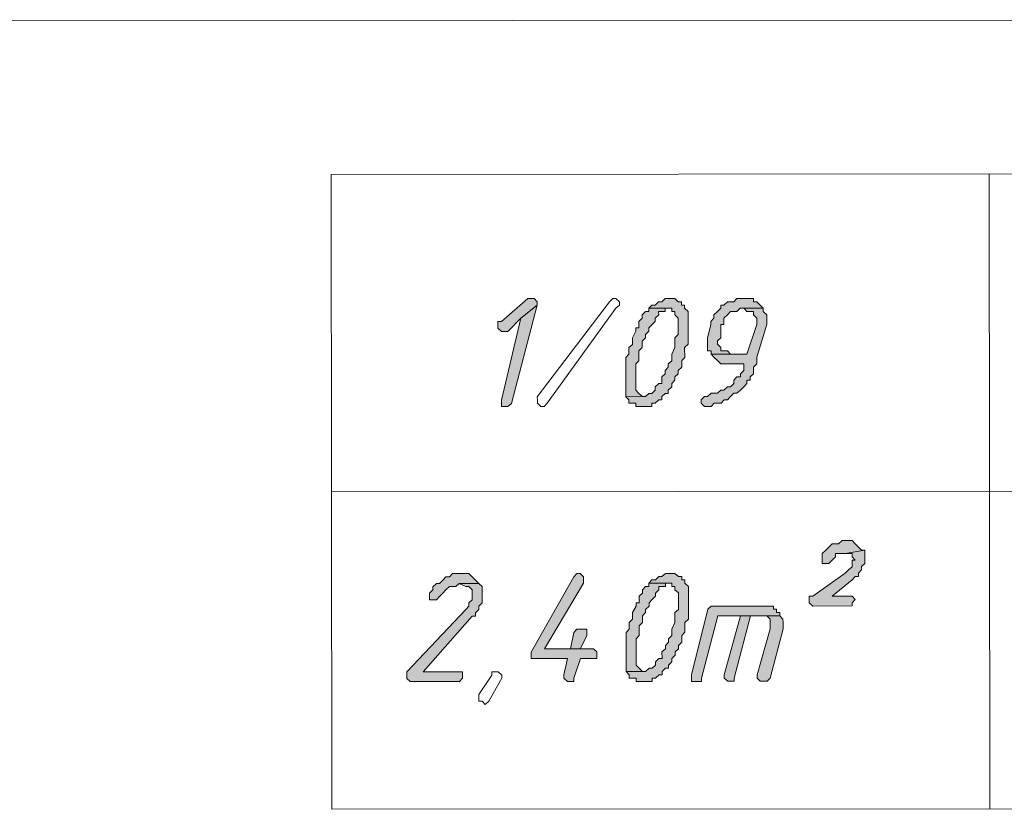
# Model space of a CAD drawing. Header units: inches. Extents: x -5850 to 5646, y 8947 to 13007.
# Tile 20 of 256: x -4043 to -3916, y 9732 to 9834. Entities that reach past the tile are written whole.
import ezdxf

# ---------------------------------------------------------------- set-up
doc = ezdxf.new("R2010")
doc.units = ezdxf.units.IN
doc.header["$MEASUREMENT"] = 0
for name, color, linetype in [('at_Entity', 7, 'Continuous'), ('at_Rect', 7, 'Continuous'), ('at_Solid', 7, 'Continuous')]:
    doc.layers.add(name, color=color, linetype=linetype)

msp = doc.modelspace()

# ---------------------------------------------------------------- hatches: boundary and pattern name
at = {"layer": 'at_Solid', "lineweight": 20}
for points in [[(-3977.05, 9797.91), (-3977.44, 9797.91), (-3980.84, 9794.95), (-3981.29, 9794.95), (-3981.29, 9794.53), (-3981.29, 9794.11), (-3980.84, 9793.69), (-3980, 9793.69), (-3978.33, 9795.38), (-3976.22, 9797.07), (-3976.22, 9797.5), (-3976.61, 9797.91)], [(-3958.87, 9797.93), (-3959.71, 9797.93), (-3960.16, 9797.51), (-3960.55, 9797.51), (-3960.99, 9797.09), (-3961.44, 9797.08), (-3961.83, 9796.66), (-3958.87, 9796.66), (-3958.87, 9796.24), (-3958.48, 9796.24), (-3958.48, 9795.82), (-3958.03, 9795.4), (-3958.03, 9794.55), (-3958.03, 9793.28), (-3958.48, 9792.86), (-3958.48, 9791.59), (-3958.87, 9790.75), (-3958.87, 9789.9), (-3959.31, 9789.48), (-3959.31, 9789.06), (-3959.7, 9788.64), (-3959.7, 9788.21), (-3960.15, 9787.8), (-3960.15, 9786.95), (-3960.54, 9786.95), (-3960.98, 9786.52), (-3960.98, 9786.1), (-3961.43, 9785.68), (-3961.82, 9785.68), (-3962.26, 9785.26), (-3964.77, 9785.25), (-3964.38, 9784.83), (-3964.38, 9784.41), (-3963.49, 9784.41), (-3963.49, 9783.99), (-3961.43, 9783.99), (-3961.43, 9784.41), (-3960.98, 9784.41), (-3960.53, 9784.83), (-3960.14, 9784.83), (-3960.14, 9785.26), (-3959.7, 9785.68), (-3959.31, 9785.68), (-3959.31, 9786.1), (-3958.86, 9786.53), (-3958.86, 9786.95), (-3958.47, 9787.37), (-3958.47, 9787.8), (-3958.03, 9788.22), (-3958.03, 9788.64), (-3957.58, 9789.06), (-3957.58, 9789.91), (-3957.19, 9790.33), (-3957.2, 9791.6), (-3956.75, 9792.02), (-3956.75, 9796.24), (-3957.2, 9796.66), (-3957.2, 9797.09), (-3957.59, 9797.09), (-3957.59, 9797.51), (-3958.04, 9797.51), (-3958.48, 9797.93)], [(-3949.17, 9797.94), (-3950.45, 9797.94), (-3950.84, 9797.52), (-3951.68, 9797.52), (-3952.13, 9797.09), (-3952.52, 9797.09), (-3952.52, 9796.67), (-3952.96, 9796.24), (-3953.41, 9795.83), (-3953.41, 9795.4), (-3953.8, 9794.98), (-3953.8, 9794.55), (-3954.24, 9792.86), (-3954.24, 9791.17), (-3953.79, 9791.18), (-3953.79, 9790.76), (-3951.28, 9790.76), (-3951.67, 9791.18), (-3952.51, 9791.18), (-3952.51, 9791.6), (-3952.96, 9792.02), (-3952.96, 9792.45), (-3952.51, 9792.87), (-3952.51, 9794.56), (-3952.12, 9794.56), (-3952.12, 9795.4), (-3951.68, 9795.83), (-3951.29, 9796.25), (-3950.45, 9796.25), (-3950.01, 9796.67), (-3947.05, 9796.67), (-3947.5, 9797.1), (-3947.89, 9797.52), (-3948.33, 9797.52), (-3948.33, 9797.94), (-3948.72, 9797.94)], [(-3976.22, 9797.07), (-3978.33, 9795.38), (-3980.83, 9784.82), (-3980.83, 9783.97), (-3980, 9783.97), (-3979.55, 9784.39)], [(-3961.83, 9796.66), (-3961.83, 9796.24), (-3962.27, 9796.24), (-3962.66, 9795.82), (-3962.66, 9795.39), (-3963.11, 9794.97), (-3963.11, 9794.13), (-3963.5, 9794.13), (-3963.5, 9793.7), (-3963.94, 9792.86), (-3963.94, 9792.01), (-3964.39, 9791.59), (-3964.39, 9790.75), (-3964.78, 9790.32), (-3964.78, 9789.9), (-3964.77, 9785.25), (-3962.26, 9785.26), (-3962.65, 9785.26), (-3963.1, 9785.68), (-3963.49, 9786.1), (-3963.49, 9787.37), (-3963.49, 9789.48), (-3963.1, 9789.9), (-3963.11, 9791.17), (-3962.66, 9791.59), (-3962.66, 9792.44), (-3962.27, 9792.86), (-3962.27, 9793.28), (-3961.83, 9793.71), (-3961.83, 9794.13), (-3961.44, 9794.55), (-3960.99, 9794.97), (-3960.99, 9795.4), (-3960.54, 9795.82), (-3960.55, 9796.24), (-3959.71, 9796.24), (-3959.71, 9796.66), (-3959.32, 9796.66)], [(-3947.05, 9796.67), (-3949.56, 9796.67), (-3949.17, 9796.25), (-3948.33, 9796.25), (-3948.33, 9795.83), (-3947.89, 9795.41), (-3947.89, 9794.98), (-3947.89, 9794.56), (-3949.16, 9790.76), (-3953.79, 9790.76), (-3953.4, 9790.33), (-3952.96, 9789.91), (-3952.51, 9789.49), (-3949.55, 9789.49), (-3949.55, 9788.65), (-3950, 9788.22), (-3950, 9787.8), (-3950.44, 9787.8), (-3950.83, 9787.38), (-3950.83, 9786.96), (-3951.28, 9786.53), (-3951.67, 9786.53), (-3952.12, 9786.11), (-3952.51, 9786.11), (-3952.95, 9785.69), (-3953.79, 9785.69), (-3954.23, 9785.26), (-3954.62, 9785.26), (-3955.07, 9784.84), (-3955.07, 9784.42), (-3954.62, 9784), (-3953.79, 9784), (-3953.4, 9784.42), (-3952.5, 9784.42), (-3952.11, 9784.84), (-3951.67, 9784.84), (-3951.28, 9785.27), (-3950.83, 9785.69), (-3950.44, 9785.69), (-3950, 9786.11), (-3949.55, 9786.53), (-3949.16, 9786.96), (-3949.16, 9787.38), (-3948.72, 9787.38), (-3948.72, 9787.81), (-3948.33, 9788.22), (-3948.33, 9789.07), (-3947.88, 9789.49), (-3947.88, 9790.34), (-3946.6, 9794.56), (-3946.6, 9794.98), (-3946.6, 9795.83), (-3947.05, 9796.25)], [(-3936.04, 9766.69), (-3936.87, 9766.69), (-3937.32, 9766.27), (-3938.16, 9766.27), (-3938.6, 9765.85), (-3938.99, 9765.43), (-3939.44, 9765), (-3939.44, 9764.58), (-3939.44, 9763.74), (-3938.6, 9763.74), (-3938.16, 9764.15), (-3937.71, 9764.58), (-3937.71, 9765), (-3936.48, 9765), (-3933.92, 9765.43), (-3934.36, 9765.43), (-3934.75, 9765.85), (-3935.2, 9766.27), (-3935.59, 9766.69)], [(-3933.92, 9765.43), (-3936.48, 9765), (-3935.59, 9765), (-3935.59, 9764.58), (-3935.2, 9764.16), (-3935.59, 9764.16), (-3935.59, 9763.31), (-3936.03, 9762.89), (-3936.48, 9762.47), (-3940.66, 9759.51), (-3941.11, 9759.51), (-3941.11, 9758.66), (-3940.66, 9758.24), (-3935.58, 9758.25), (-3935.58, 9758.67), (-3935.19, 9759.09), (-3935.59, 9759.51), (-3938.15, 9759.51), (-3935.59, 9761.63), (-3935.2, 9762.05), (-3934.75, 9762.05), (-3934.75, 9762.47), (-3934.36, 9762.89), (-3934.36, 9763.32), (-3933.92, 9763.74), (-3933.92, 9764.58), (-3933.92, 9765.01)], [(-3985.89, 9762.43), (-3987.17, 9762.43), (-3987.56, 9762), (-3988.01, 9762), (-3988.4, 9761.58), (-3988.84, 9761.15), (-3989.23, 9761.15), (-3989.68, 9760.73), (-3989.68, 9760.31), (-3990.12, 9759.89), (-3990.12, 9759.46), (-3990.12, 9759.04), (-3989.23, 9759.04), (-3988.84, 9759.46), (-3988.39, 9759.89), (-3988, 9760.31), (-3987.56, 9760.74), (-3986.72, 9760.74), (-3986.28, 9761.16), (-3983.77, 9761.16), (-3984.21, 9761.58), (-3984.6, 9762.01), (-3985.05, 9762.43), (-3985.44, 9762.43)], [(-3971.11, 9762.44), (-3971.5, 9762.02), (-3977.01, 9752.3), (-3977.01, 9751.87), (-3977.01, 9751.45), (-3972.33, 9751.45), (-3972.77, 9749.34), (-3972.77, 9748.92), (-3972.32, 9748.5), (-3971.49, 9748.5), (-3971.49, 9748.92), (-3970.65, 9751.46), (-3968.54, 9751.46), (-3968.54, 9752.31), (-3968.98, 9752.72), (-3975.28, 9752.72), (-3970.27, 9761.17), (-3970.27, 9762.02), (-3970.66, 9762.44)], [(-3958.84, 9762.45), (-3959.68, 9762.45), (-3960.12, 9762.03), (-3960.51, 9762.03), (-3960.96, 9761.6), (-3961.41, 9761.6), (-3961.8, 9761.18), (-3958.84, 9761.18), (-3958.84, 9760.76), (-3958.45, 9760.76), (-3958.45, 9760.34), (-3958, 9759.92), (-3958, 9759.07), (-3958, 9757.8), (-3958.45, 9757.38), (-3958.45, 9756.11), (-3958.84, 9755.27), (-3958.83, 9754.42), (-3959.28, 9754), (-3959.28, 9753.58), (-3959.67, 9753.16), (-3959.67, 9752.73), (-3960.12, 9752.31), (-3960.11, 9751.47), (-3960.51, 9751.47), (-3960.95, 9751.04), (-3960.95, 9750.62), (-3961.4, 9750.2), (-3961.79, 9750.2), (-3962.23, 9749.77), (-3964.74, 9749.77), (-3964.35, 9749.35), (-3964.35, 9748.92), (-3963.46, 9748.93), (-3963.46, 9748.51), (-3961.39, 9748.51), (-3961.4, 9748.93), (-3960.95, 9748.93), (-3960.5, 9749.35), (-3960.11, 9749.35), (-3960.11, 9749.78), (-3959.67, 9750.2), (-3959.28, 9750.2), (-3959.28, 9750.62), (-3958.83, 9751.04), (-3958.83, 9751.47), (-3958.44, 9751.89), (-3958.44, 9752.31), (-3958, 9752.73), (-3958, 9753.16), (-3957.55, 9753.58), (-3957.55, 9754.42), (-3957.16, 9754.85), (-3957.16, 9756.11), (-3956.72, 9756.54), (-3956.72, 9760.76), (-3957.17, 9761.18), (-3957.17, 9761.61), (-3957.56, 9761.61), (-3957.56, 9762.03), (-3958.01, 9762.03), (-3958.45, 9762.45)], [(-3983.77, 9761.16), (-3986.28, 9761.16), (-3985.44, 9760.74), (-3985.05, 9760.74), (-3984.6, 9760.32), (-3984.6, 9759.47), (-3984.6, 9759.04), (-3985.05, 9758.63), (-3985.05, 9758.2), (-3985.44, 9757.78), (-3993.07, 9749.75), (-3993.07, 9748.9), (-3992.62, 9748.48), (-3986.27, 9748.49), (-3985.88, 9748.91), (-3985.88, 9749.75), (-3990.95, 9749.75), (-3984.6, 9756.94), (-3984.21, 9756.94), (-3984.21, 9757.36), (-3983.76, 9757.78), (-3983.76, 9758.2), (-3983.32, 9758.63), (-3983.32, 9759.05), (-3983.32, 9760.74)], [(-3961.8, 9761.18), (-3961.8, 9760.76), (-3962.24, 9760.76), (-3962.63, 9760.34), (-3962.63, 9759.91), (-3963.08, 9759.49), (-3963.08, 9758.65), (-3963.47, 9758.64), (-3963.47, 9758.22), (-3963.91, 9757.38), (-3963.91, 9756.53), (-3964.36, 9756.11), (-3964.36, 9755.26), (-3964.75, 9754.84), (-3964.75, 9754.42), (-3964.74, 9749.77), (-3962.23, 9749.77), (-3962.62, 9749.77), (-3963.07, 9750.2), (-3963.46, 9750.62), (-3963.46, 9751.89), (-3963.46, 9753.99), (-3963.07, 9754.42), (-3963.07, 9755.69), (-3962.63, 9756.11), (-3962.63, 9756.96), (-3962.24, 9757.38), (-3962.24, 9757.8), (-3961.79, 9758.22), (-3961.79, 9758.65), (-3961.4, 9759.06), (-3960.96, 9759.49), (-3960.96, 9759.91), (-3960.51, 9760.34), (-3960.51, 9760.76), (-3959.68, 9760.76), (-3959.68, 9761.18), (-3959.29, 9761.18)], [(-3946.57, 9758.24), (-3953.76, 9758.23), (-3954.21, 9757.81), (-3956.32, 9749.36), (-3956.32, 9748.51), (-3955.04, 9748.51), (-3955.04, 9748.93), (-3952.93, 9756.96), (-3944.9, 9756.97), (-3944.9, 9757.4), (-3945.34, 9757.4), (-3945.34, 9757.81), (-3945.73, 9757.81), (-3945.73, 9758.24), (-3946.18, 9758.24)], [(-3949.97, 9756.97), (-3952.08, 9749.36), (-3952.08, 9748.94), (-3951.64, 9748.52), (-3950.8, 9748.52), (-3950.8, 9748.94), (-3948.69, 9756.97), (-3947.02, 9756.97)], [(-3944.9, 9756.97), (-3949.97, 9756.97), (-3946.57, 9756.97), (-3946.18, 9756.55), (-3946.18, 9755.28), (-3947.84, 9749.36), (-3947.84, 9748.94), (-3947.45, 9748.52), (-3946.56, 9748.52), (-3946.17, 9748.94), (-3944.5, 9755.28), (-3944.5, 9756.12), (-3944.51, 9756.55)], [(-3970.66, 9755.26), (-3971.1, 9755.26), (-3971.49, 9754.83), (-3971.94, 9752.72), (-3975.28, 9752.72), (-3970.66, 9752.72), (-3969.82, 9754.41), (-3969.82, 9755.26), (-3970.27, 9755.26)]]:
    msp.add_hatch(color=7, dxfattribs=at).paths.add_polyline_path(points)

# ---------------------------------------------------------------- linework, layer by layer
at = {"layer": 'at_Entity', "color": 7, "lineweight": 20}
for p, q in [((-4512.7, 9833.34), (-3870.63, 9833.91)), ((-3917.9, 9814.02), (-3917.83, 9732.07)), ((-3977.44, 9797.91), (-3980.84, 9794.95)), ((-3977.05, 9797.91), (-3977.44, 9797.91)), ((-3976.61, 9797.91), (-3977.05, 9797.91)), ((-3976.22, 9797.5), (-3976.61, 9797.91)), ((-3976.22, 9797.07), (-3976.22, 9797.5)), ((-3976.21, 9785.24), (-3966.9, 9797.5)), ((-3966.9, 9797.5), (-3966.46, 9797.92)), ((-3966.46, 9797.92), (-3966.07, 9797.92)), ((-3966.07, 9797.92), (-3965.62, 9797.51)), ((-3965.62, 9797.51), (-3965.62, 9797.08)), ((-3960.55, 9797.51), (-3960.99, 9797.09)), ((-3960.16, 9797.51), (-3960.55, 9797.51)), ((-3959.71, 9797.93), (-3960.16, 9797.51)), ((-3958.87, 9797.93), (-3959.71, 9797.93)), ((-3958.48, 9797.93), (-3958.87, 9797.93)), ((-3958.04, 9797.51), (-3958.48, 9797.93)), ((-3958.48, 9797.93), (-3958.48, 9797.93)), ((-3957.59, 9797.51), (-3958.04, 9797.51)), ((-3957.59, 9797.09), (-3957.59, 9797.51)), ((-3951.68, 9797.52), (-3952.13, 9797.09)), ((-3950.84, 9797.52), (-3951.68, 9797.52)), ((-3950.45, 9797.94), (-3950.84, 9797.52)), ((-3949.17, 9797.94), (-3950.45, 9797.94)), ((-3948.72, 9797.94), (-3949.17, 9797.94)), ((-3948.33, 9797.94), (-3948.72, 9797.94)), ((-3948.33, 9797.52), (-3948.33, 9797.94)), ((-3947.89, 9797.52), (-3948.33, 9797.52)), ((-3947.5, 9797.1), (-3947.89, 9797.52)), ((-3979.55, 9784.39), (-3976.22, 9797.07)), ((-3976.22, 9797.07), (-3978.33, 9795.38)), ((-3978.33, 9795.38), (-3976.22, 9797.07)), ((-3966.07, 9796.66), (-3974.92, 9784.4)), ((-3965.62, 9797.08), (-3966.07, 9796.66)), ((-3966.07, 9796.66), (-3966.07, 9796.66)), ((-3962.27, 9796.24), (-3962.66, 9795.82)), ((-3961.83, 9796.24), (-3962.27, 9796.24)), ((-3961.44, 9797.08), (-3961.83, 9796.66)), ((-3961.83, 9796.66), (-3961.83, 9796.24)), ((-3959.32, 9796.66), (-3961.83, 9796.66)), ((-3961.83, 9796.66), (-3958.87, 9796.66)), ((-3960.99, 9797.09), (-3961.44, 9797.08)), ((-3960.54, 9795.82), (-3960.55, 9796.24)), ((-3960.55, 9796.24), (-3959.71, 9796.24)), ((-3959.71, 9796.24), (-3959.71, 9796.66)), ((-3959.71, 9796.66), (-3959.32, 9796.66)), ((-3958.87, 9796.66), (-3958.87, 9796.24)), ((-3958.87, 9796.24), (-3958.48, 9796.24)), ((-3958.48, 9796.24), (-3958.48, 9795.82)), ((-3957.2, 9797.09), (-3957.59, 9797.09)), ((-3957.2, 9796.66), (-3957.2, 9797.09)), ((-3956.75, 9796.24), (-3957.2, 9796.66)), ((-3956.75, 9792.02), (-3956.75, 9796.24)), ((-3952.96, 9796.24), (-3953.41, 9795.83)), ((-3952.52, 9796.67), (-3952.96, 9796.24)), ((-3952.96, 9796.24), (-3952.96, 9796.24)), ((-3952.13, 9797.09), (-3952.52, 9797.09)), ((-3952.52, 9797.09), (-3952.52, 9796.67)), ((-3951.68, 9795.83), (-3951.29, 9796.25)), ((-3951.29, 9796.25), (-3950.45, 9796.25)), ((-3950.45, 9796.25), (-3950.01, 9796.67)), ((-3950.01, 9796.67), (-3947.05, 9796.67)), ((-3947.05, 9796.67), (-3949.56, 9796.67)), ((-3949.56, 9796.67), (-3949.17, 9796.25)), ((-3949.17, 9796.25), (-3948.33, 9796.25)), ((-3948.33, 9796.25), (-3948.33, 9795.83)), ((-3947.05, 9796.67), (-3947.5, 9797.1)), ((-3947.5, 9797.1), (-3947.5, 9797.1)), ((-3947.05, 9796.25), (-3947.05, 9796.67)), ((-3946.6, 9795.83), (-3947.05, 9796.25)), ((-3980.84, 9794.95), (-3981.29, 9794.95)), ((-3981.29, 9794.95), (-3981.29, 9794.53)), ((-3978.33, 9795.38), (-3980.83, 9784.82)), ((-3980, 9793.69), (-3978.33, 9795.38)), ((-3962.66, 9795.39), (-3963.11, 9794.97)), ((-3963.11, 9794.97), (-3963.11, 9794.13)), ((-3962.66, 9795.82), (-3962.66, 9795.39)), ((-3961.44, 9794.55), (-3960.99, 9794.97)), ((-3960.99, 9795.4), (-3960.54, 9795.82)), ((-3960.99, 9794.97), (-3960.99, 9795.4)), ((-3958.48, 9795.82), (-3958.03, 9795.4)), ((-3958.03, 9795.4), (-3958.03, 9794.55)), ((-3953.41, 9795.4), (-3953.8, 9794.98)), ((-3953.8, 9794.98), (-3953.8, 9794.55)), ((-3953.41, 9795.83), (-3953.41, 9795.4)), ((-3952.12, 9795.4), (-3951.68, 9795.83)), ((-3952.12, 9794.56), (-3952.12, 9795.4)), ((-3951.68, 9795.83), (-3951.68, 9795.83)), ((-3948.33, 9795.83), (-3947.89, 9795.41)), ((-3947.89, 9795.41), (-3947.89, 9794.98)), ((-3947.89, 9794.98), (-3947.89, 9794.56)), ((-3946.6, 9794.98), (-3946.6, 9795.83)), ((-3946.6, 9794.56), (-3946.6, 9794.98)), ((-3981.29, 9794.53), (-3981.29, 9794.11)), ((-3981.29, 9794.11), (-3980.84, 9793.69)), ((-3980.84, 9793.69), (-3980, 9793.69)), ((-3963.5, 9793.7), (-3963.94, 9792.86)), ((-3963.11, 9794.13), (-3963.5, 9794.13)), ((-3963.5, 9794.13), (-3963.5, 9793.7)), ((-3962.27, 9793.28), (-3961.83, 9793.71)), ((-3961.83, 9794.13), (-3961.44, 9794.55)), ((-3961.83, 9793.71), (-3961.83, 9794.13)), ((-3958.03, 9794.55), (-3958.03, 9793.28)), ((-3953.8, 9794.55), (-3954.24, 9792.86)), ((-3952.51, 9792.87), (-3952.51, 9794.56)), ((-3952.51, 9794.56), (-3952.12, 9794.56)), ((-3947.89, 9794.56), (-3949.16, 9790.76)), ((-3947.88, 9790.34), (-3946.6, 9794.56)), ((-3963.94, 9792.86), (-3963.94, 9792.01)), ((-3962.66, 9792.44), (-3962.27, 9792.86)), ((-3962.66, 9791.59), (-3962.66, 9792.44)), ((-3962.27, 9792.86), (-3962.27, 9793.28)), ((-3958.03, 9793.28), (-3958.48, 9792.86)), ((-3958.48, 9792.86), (-3958.48, 9791.59)), ((-3954.24, 9792.86), (-3954.24, 9791.17)), ((-3952.96, 9792.45), (-3952.51, 9792.87)), ((-3952.96, 9792.02), (-3952.96, 9792.45)), ((-3952.96, 9792.45), (-3952.96, 9792.45)), ((-3963.94, 9792.01), (-3964.39, 9791.59)), ((-3964.39, 9791.59), (-3964.39, 9790.75)), ((-3963.11, 9791.17), (-3962.66, 9791.59)), ((-3963.1, 9789.9), (-3963.11, 9791.17)), ((-3958.48, 9791.59), (-3958.87, 9790.75)), ((-3957.2, 9791.6), (-3956.75, 9792.02)), ((-3957.19, 9790.33), (-3957.2, 9791.6)), ((-3954.24, 9791.17), (-3953.79, 9791.18)), ((-3953.79, 9791.18), (-3953.79, 9790.76)), ((-3952.51, 9791.6), (-3952.96, 9792.02)), ((-3952.51, 9791.18), (-3952.51, 9791.6)), ((-3951.67, 9791.18), (-3952.51, 9791.18)), ((-3951.28, 9790.76), (-3951.67, 9791.18)), ((-3964.39, 9790.75), (-3964.78, 9790.32)), ((-3964.78, 9790.32), (-3964.78, 9789.9)), ((-3964.78, 9789.9), (-3964.77, 9785.25)), ((-3963.49, 9789.48), (-3963.1, 9789.9)), ((-3958.87, 9789.9), (-3959.31, 9789.48)), ((-3958.87, 9790.75), (-3958.87, 9789.9)), ((-3957.58, 9789.91), (-3957.19, 9790.33)), ((-3957.58, 9789.06), (-3957.58, 9789.91)), ((-3949.16, 9790.76), (-3953.79, 9790.76)), ((-3953.79, 9790.76), (-3953.4, 9790.33)), ((-3953.79, 9790.76), (-3951.28, 9790.76)), ((-3953.4, 9790.33), (-3953.4, 9790.33)), ((-3953.4, 9790.33), (-3952.96, 9789.91)), ((-3952.96, 9789.91), (-3952.96, 9789.91)), ((-3952.96, 9789.91), (-3952.51, 9789.49)), ((-3947.88, 9789.49), (-3947.88, 9790.34)), ((-3963.49, 9787.37), (-3963.49, 9789.48)), ((-3959.31, 9789.06), (-3959.7, 9788.64)), ((-3959.7, 9788.64), (-3959.7, 9788.21)), ((-3959.31, 9789.48), (-3959.31, 9789.06)), ((-3958.03, 9788.64), (-3957.58, 9789.06)), ((-3958.03, 9788.22), (-3958.03, 9788.64)), ((-3952.51, 9789.49), (-3949.55, 9789.49)), ((-3949.55, 9788.65), (-3950, 9788.22)), ((-3949.55, 9789.49), (-3949.55, 9788.65)), ((-3948.33, 9789.07), (-3947.88, 9789.49)), ((-3948.33, 9788.22), (-3948.33, 9789.07)), ((-3963.49, 9786.1), (-3963.49, 9787.37)), ((-3959.7, 9788.21), (-3960.15, 9787.8)), ((-3960.15, 9787.8), (-3960.15, 9786.95)), ((-3958.86, 9786.95), (-3958.47, 9787.37)), ((-3958.47, 9787.8), (-3958.03, 9788.22)), ((-3958.47, 9787.37), (-3958.47, 9787.8)), ((-3950.44, 9787.8), (-3950.83, 9787.38)), ((-3950.83, 9787.38), (-3950.83, 9786.96)), ((-3950, 9787.8), (-3950.44, 9787.8)), ((-3950, 9788.22), (-3950, 9787.8)), ((-3949.16, 9786.96), (-3949.16, 9787.38)), ((-3949.16, 9787.38), (-3948.72, 9787.38)), ((-3948.72, 9787.81), (-3948.33, 9788.22)), ((-3948.72, 9787.38), (-3948.72, 9787.81)), ((-3963.1, 9785.68), (-3963.49, 9786.1)), ((-3960.98, 9786.1), (-3961.43, 9785.68)), ((-3960.54, 9786.95), (-3960.98, 9786.52)), ((-3960.98, 9786.52), (-3960.98, 9786.1)), ((-3960.15, 9786.95), (-3960.54, 9786.95)), ((-3959.31, 9786.1), (-3958.86, 9786.53)), ((-3959.31, 9785.68), (-3959.31, 9786.1)), ((-3958.86, 9786.53), (-3958.86, 9786.95)), ((-3952.51, 9786.11), (-3952.95, 9785.69)), ((-3952.12, 9786.11), (-3952.51, 9786.11)), ((-3951.67, 9786.53), (-3952.12, 9786.11)), ((-3951.28, 9786.53), (-3951.67, 9786.53)), ((-3950.83, 9786.96), (-3951.28, 9786.53)), ((-3950.44, 9785.69), (-3950, 9786.11)), ((-3950, 9786.11), (-3949.55, 9786.53)), ((-3950, 9786.11), (-3950, 9786.11)), ((-3949.55, 9786.53), (-3949.16, 9786.96)), ((-3980.83, 9784.82), (-3980.83, 9783.97)), ((-3976.2, 9784.82), (-3976.21, 9785.24)), ((-3976.21, 9785.24), (-3976.21, 9785.24)), ((-3976.2, 9784.4), (-3976.2, 9784.82)), ((-3976.2, 9784.82), (-3976.2, 9784.82)), ((-3976.2, 9784.82), (-3976.2, 9784.82)), ((-3964.77, 9785.25), (-3962.26, 9785.26)), ((-3962.26, 9785.26), (-3964.77, 9785.25)), ((-3964.77, 9785.25), (-3964.38, 9784.83)), ((-3964.38, 9784.83), (-3964.38, 9784.41)), ((-3962.65, 9785.26), (-3963.1, 9785.68)), ((-3963.1, 9785.68), (-3963.1, 9785.68)), ((-3962.26, 9785.26), (-3962.65, 9785.26)), ((-3961.82, 9785.68), (-3962.26, 9785.26)), ((-3961.43, 9785.68), (-3961.82, 9785.68)), ((-3960.98, 9784.41), (-3960.53, 9784.83)), ((-3960.53, 9784.83), (-3960.14, 9784.83)), ((-3960.14, 9785.26), (-3959.7, 9785.68)), ((-3960.14, 9784.83), (-3960.14, 9785.26)), ((-3959.7, 9785.68), (-3959.31, 9785.68)), ((-3954.62, 9785.26), (-3955.07, 9784.84)), ((-3955.07, 9784.84), (-3955.07, 9784.42)), ((-3954.23, 9785.26), (-3954.62, 9785.26)), ((-3953.79, 9785.69), (-3954.23, 9785.26)), ((-3952.95, 9785.69), (-3953.79, 9785.69)), ((-3952.5, 9784.42), (-3952.11, 9784.84)), ((-3952.11, 9784.84), (-3951.67, 9784.84)), ((-3951.67, 9784.84), (-3951.28, 9785.27)), ((-3951.28, 9785.27), (-3950.83, 9785.69)), ((-3951.28, 9785.27), (-3951.28, 9785.27)), ((-3950.83, 9785.69), (-3950.44, 9785.69)), ((-3980.83, 9783.97), (-3980, 9783.97)), ((-3980, 9783.97), (-3979.55, 9784.39)), ((-3975.76, 9783.98), (-3976.2, 9784.4)), ((-3975.31, 9783.98), (-3975.76, 9783.98)), ((-3974.92, 9784.4), (-3975.31, 9783.98)), ((-3964.38, 9784.41), (-3963.49, 9784.41)), ((-3963.49, 9784.41), (-3963.49, 9783.99)), ((-3963.49, 9783.99), (-3961.43, 9783.99)), ((-3961.43, 9783.99), (-3961.43, 9784.41)), ((-3961.43, 9784.41), (-3960.98, 9784.41)), ((-3955.07, 9784.42), (-3954.62, 9784)), ((-3954.62, 9784), (-3953.79, 9784)), ((-3953.79, 9784), (-3953.4, 9784.42)), ((-3953.4, 9784.42), (-3952.5, 9784.42)), ((-4002.79, 9772.97), (-3652.2, 9773.28)), ((-3938.6, 9765.85), (-3938.99, 9765.43)), ((-3938.16, 9766.27), (-3938.6, 9765.85)), ((-3937.32, 9766.27), (-3938.16, 9766.27)), ((-3936.87, 9766.69), (-3937.32, 9766.27)), ((-3936.04, 9766.69), (-3936.87, 9766.69)), ((-3935.59, 9766.69), (-3936.04, 9766.69)), ((-3935.2, 9766.27), (-3935.59, 9766.69)), ((-3934.75, 9765.85), (-3935.2, 9766.27)), ((-3935.2, 9766.27), (-3935.2, 9766.27)), ((-3934.36, 9765.43), (-3934.75, 9765.85)), ((-3934.75, 9765.85), (-3934.75, 9765.85)), ((-3938.99, 9765.43), (-3939.44, 9765)), ((-3939.44, 9765), (-3939.44, 9764.58)), ((-3939.44, 9764.58), (-3939.44, 9763.74)), ((-3938.99, 9765.43), (-3938.99, 9765.43)), ((-3938.16, 9764.15), (-3937.71, 9764.58)), ((-3937.71, 9764.58), (-3937.71, 9765)), ((-3937.71, 9765), (-3936.48, 9765)), ((-3933.92, 9765.43), (-3936.48, 9765)), ((-3936.48, 9765), (-3933.92, 9765.43)), ((-3936.48, 9765), (-3935.59, 9765)), ((-3935.59, 9765), (-3935.59, 9764.58)), ((-3935.59, 9764.58), (-3935.2, 9764.16)), ((-3933.92, 9765.43), (-3934.36, 9765.43)), ((-3933.92, 9765.01), (-3933.92, 9765.43)), ((-3933.92, 9764.58), (-3933.92, 9765.01)), ((-3933.92, 9763.74), (-3933.92, 9764.58)), ((-3939.44, 9763.74), (-3938.6, 9763.74)), ((-3938.6, 9763.74), (-3938.16, 9764.15)), ((-3938.16, 9764.15), (-3938.16, 9764.15)), ((-3935.59, 9763.31), (-3936.03, 9762.89)), ((-3935.2, 9764.16), (-3935.59, 9764.16)), ((-3935.59, 9764.16), (-3935.59, 9763.31)), ((-3934.36, 9763.32), (-3933.92, 9763.74)), ((-3934.36, 9762.89), (-3934.36, 9763.32)), ((-3988.01, 9762), (-3988.4, 9761.58)), ((-3987.56, 9762), (-3988.01, 9762)), ((-3987.17, 9762.43), (-3987.56, 9762)), ((-3985.89, 9762.43), (-3987.17, 9762.43)), ((-3985.44, 9762.43), (-3985.89, 9762.43)), ((-3985.05, 9762.43), (-3985.44, 9762.43)), ((-3984.6, 9762.01), (-3985.05, 9762.43)), ((-3984.21, 9761.58), (-3984.6, 9762.01)), ((-3984.6, 9762.01), (-3984.6, 9762.01)), ((-3971.5, 9762.02), (-3977.01, 9752.3)), ((-3971.11, 9762.44), (-3971.5, 9762.02)), ((-3971.11, 9762.44), (-3971.11, 9762.44)), ((-3970.66, 9762.44), (-3971.11, 9762.44)), ((-3970.27, 9762.02), (-3970.66, 9762.44)), ((-3970.27, 9761.17), (-3970.27, 9762.02)), ((-3960.51, 9762.03), (-3960.96, 9761.6)), ((-3960.12, 9762.03), (-3960.51, 9762.03)), ((-3959.68, 9762.45), (-3960.12, 9762.03)), ((-3958.84, 9762.45), (-3959.68, 9762.45)), ((-3958.45, 9762.45), (-3958.84, 9762.45)), ((-3958.01, 9762.03), (-3958.45, 9762.45)), ((-3958.45, 9762.45), (-3958.45, 9762.45)), ((-3957.56, 9762.03), (-3958.01, 9762.03)), ((-3957.56, 9761.61), (-3957.56, 9762.03)), ((-3936.48, 9762.47), (-3940.66, 9759.51)), ((-3936.03, 9762.89), (-3936.48, 9762.47)), ((-3936.03, 9762.89), (-3936.03, 9762.89)), ((-3935.59, 9761.63), (-3935.2, 9762.05)), ((-3935.2, 9762.05), (-3934.75, 9762.05)), ((-3934.75, 9762.47), (-3934.36, 9762.89)), ((-3934.75, 9762.05), (-3934.75, 9762.47)), ((-3989.23, 9761.15), (-3989.68, 9760.73)), ((-3989.68, 9760.73), (-3989.68, 9760.31)), ((-3988.84, 9761.15), (-3989.23, 9761.15)), ((-3988.4, 9761.58), (-3988.84, 9761.15)), ((-3988.4, 9761.58), (-3988.4, 9761.58)), ((-3988, 9760.31), (-3987.56, 9760.74)), ((-3987.56, 9760.74), (-3986.72, 9760.74)), ((-3986.72, 9760.74), (-3986.28, 9761.16)), ((-3983.77, 9761.16), (-3986.28, 9761.16)), ((-3986.28, 9761.16), (-3985.44, 9760.74)), ((-3986.28, 9761.16), (-3983.77, 9761.16)), ((-3985.44, 9760.74), (-3985.05, 9760.74)), ((-3985.05, 9760.74), (-3984.6, 9760.32)), ((-3983.77, 9761.16), (-3984.21, 9761.58)), ((-3983.32, 9760.74), (-3983.77, 9761.16)), ((-3983.32, 9759.05), (-3983.32, 9760.74)), ((-3975.28, 9752.72), (-3970.27, 9761.17)), ((-3962.24, 9760.76), (-3962.63, 9760.34)), ((-3961.8, 9760.76), (-3962.24, 9760.76)), ((-3961.41, 9761.6), (-3961.8, 9761.18)), ((-3961.8, 9761.18), (-3961.8, 9760.76)), ((-3959.29, 9761.18), (-3961.8, 9761.18)), ((-3961.8, 9761.18), (-3958.84, 9761.18)), ((-3960.96, 9761.6), (-3961.41, 9761.6)), ((-3960.51, 9760.34), (-3960.51, 9760.76)), ((-3960.51, 9760.76), (-3959.68, 9760.76)), ((-3959.68, 9760.76), (-3959.68, 9761.18)), ((-3959.68, 9761.18), (-3959.29, 9761.18)), ((-3958.84, 9761.18), (-3958.84, 9760.76)), ((-3958.84, 9760.76), (-3958.45, 9760.76)), ((-3958.45, 9760.76), (-3958.45, 9760.34)), ((-3957.17, 9761.61), (-3957.56, 9761.61)), ((-3957.17, 9761.18), (-3957.17, 9761.61)), ((-3956.72, 9760.76), (-3957.17, 9761.18)), ((-3956.72, 9756.54), (-3956.72, 9760.76)), ((-3938.15, 9759.51), (-3935.59, 9761.63)), ((-3935.59, 9761.63), (-3935.59, 9761.63)), ((-3989.68, 9760.31), (-3990.12, 9759.89)), ((-3990.12, 9759.89), (-3990.12, 9759.46)), ((-3990.12, 9759.46), (-3990.12, 9759.04)), ((-3989.23, 9759.04), (-3988.84, 9759.46)), ((-3988.84, 9759.46), (-3988.39, 9759.89)), ((-3988.39, 9759.89), (-3988, 9760.31)), ((-3988.39, 9759.89), (-3988.39, 9759.89)), ((-3984.6, 9760.32), (-3984.6, 9759.47)), ((-3984.6, 9759.47), (-3984.6, 9759.04)), ((-3962.63, 9759.91), (-3963.08, 9759.49)), ((-3963.08, 9759.49), (-3963.08, 9758.65)), ((-3962.63, 9760.34), (-3962.63, 9759.91)), ((-3961.4, 9759.06), (-3960.96, 9759.49)), ((-3960.96, 9759.91), (-3960.51, 9760.34)), ((-3960.96, 9759.49), (-3960.96, 9759.91)), ((-3958.45, 9760.34), (-3958, 9759.92)), ((-3958, 9759.92), (-3958, 9759.07)), ((-3940.66, 9759.51), (-3941.11, 9759.51)), ((-3941.11, 9759.51), (-3941.11, 9758.66)), ((-3935.59, 9759.51), (-3938.15, 9759.51)), ((-3935.19, 9759.09), (-3935.59, 9759.51)), ((-3990.12, 9759.04), (-3989.23, 9759.04)), ((-3985.05, 9758.2), (-3985.44, 9757.78)), ((-3984.6, 9759.04), (-3985.05, 9758.63)), ((-3985.05, 9758.63), (-3985.05, 9758.2)), ((-3983.76, 9758.2), (-3983.32, 9758.63)), ((-3983.76, 9757.78), (-3983.76, 9758.2)), ((-3983.32, 9758.63), (-3983.32, 9759.05)), ((-3963.47, 9758.22), (-3963.91, 9757.38)), ((-3963.08, 9758.65), (-3963.47, 9758.64)), ((-3963.47, 9758.64), (-3963.47, 9758.22)), ((-3962.24, 9757.8), (-3961.79, 9758.22)), ((-3961.79, 9758.65), (-3961.4, 9759.06)), ((-3961.79, 9758.22), (-3961.79, 9758.65)), ((-3958, 9759.07), (-3958, 9757.8)), ((-3953.76, 9758.23), (-3954.21, 9757.81)), ((-3946.57, 9758.24), (-3953.76, 9758.23)), ((-3946.18, 9758.24), (-3946.57, 9758.24)), ((-3945.73, 9758.24), (-3946.18, 9758.24)), ((-3945.73, 9757.81), (-3945.73, 9758.24)), ((-3941.11, 9758.66), (-3940.66, 9758.24)), ((-3940.66, 9758.24), (-3935.58, 9758.25)), ((-3935.58, 9758.67), (-3935.19, 9759.09)), ((-3935.58, 9758.25), (-3935.58, 9758.67)), ((-3985.44, 9757.78), (-3993.07, 9749.75)), ((-3990.95, 9749.75), (-3984.6, 9756.94)), ((-3984.6, 9756.94), (-3984.21, 9756.94)), ((-3984.21, 9757.36), (-3983.76, 9757.78)), ((-3984.21, 9756.94), (-3984.21, 9757.36)), ((-3963.91, 9757.38), (-3963.91, 9756.53)), ((-3962.63, 9756.96), (-3962.24, 9757.38)), ((-3962.63, 9756.11), (-3962.63, 9756.96)), ((-3962.24, 9757.38), (-3962.24, 9757.8)), ((-3958, 9757.8), (-3958.45, 9757.38)), ((-3958.45, 9757.38), (-3958.45, 9756.11)), ((-3954.21, 9757.81), (-3956.32, 9749.36)), ((-3955.04, 9748.93), (-3952.93, 9756.96)), ((-3952.93, 9756.96), (-3944.9, 9756.97)), ((-3949.97, 9756.97), (-3952.08, 9749.36)), ((-3950.8, 9748.94), (-3948.69, 9756.97)), ((-3947.02, 9756.97), (-3949.97, 9756.97)), ((-3944.9, 9756.97), (-3949.97, 9756.97)), ((-3949.97, 9756.97), (-3946.57, 9756.97)), ((-3948.69, 9756.97), (-3947.02, 9756.97)), ((-3946.57, 9756.97), (-3946.18, 9756.55)), ((-3945.34, 9757.81), (-3945.73, 9757.81)), ((-3945.34, 9757.4), (-3945.34, 9757.81)), ((-3944.9, 9757.4), (-3945.34, 9757.4)), ((-3944.9, 9756.97), (-3944.9, 9757.4)), ((-3944.51, 9756.55), (-3944.9, 9756.97)), ((-3963.91, 9756.53), (-3964.36, 9756.11)), ((-3964.36, 9756.11), (-3964.36, 9755.26)), ((-3963.07, 9755.69), (-3962.63, 9756.11)), ((-3963.07, 9754.42), (-3963.07, 9755.69)), ((-3958.45, 9756.11), (-3958.84, 9755.27)), ((-3957.16, 9756.11), (-3956.72, 9756.54)), ((-3957.16, 9754.85), (-3957.16, 9756.11)), ((-3946.18, 9756.55), (-3946.18, 9755.28)), ((-3944.5, 9756.12), (-3944.51, 9756.55)), ((-3944.5, 9755.28), (-3944.5, 9756.12)), ((-3971.49, 9754.83), (-3971.94, 9752.72)), ((-3971.1, 9755.26), (-3971.49, 9754.83)), ((-3970.66, 9755.26), (-3971.1, 9755.26)), ((-3970.27, 9755.26), (-3970.66, 9755.26)), ((-3970.66, 9752.72), (-3969.82, 9754.41)), ((-3969.82, 9755.26), (-3970.27, 9755.26)), ((-3969.82, 9754.41), (-3969.82, 9755.26)), ((-3964.36, 9755.26), (-3964.75, 9754.84)), ((-3964.75, 9754.84), (-3964.75, 9754.42)), ((-3964.75, 9754.42), (-3964.74, 9749.77)), ((-3963.46, 9753.99), (-3963.07, 9754.42)), ((-3958.83, 9754.42), (-3959.28, 9754)), ((-3958.84, 9755.27), (-3958.83, 9754.42)), ((-3957.55, 9754.42), (-3957.16, 9754.85)), ((-3957.55, 9753.58), (-3957.55, 9754.42)), ((-3946.18, 9755.28), (-3947.84, 9749.36)), ((-3946.17, 9748.94), (-3944.5, 9755.28)), ((-3963.46, 9751.89), (-3963.46, 9753.99)), ((-3959.28, 9753.58), (-3959.67, 9753.16)), ((-3959.67, 9753.16), (-3959.67, 9752.73)), ((-3959.28, 9754), (-3959.28, 9753.58)), ((-3958, 9753.16), (-3957.55, 9753.58)), ((-3958, 9752.73), (-3958, 9753.16)), ((-3977.01, 9752.3), (-3977.01, 9751.87)), ((-3977.01, 9751.87), (-3977.01, 9751.45)), ((-3971.94, 9752.72), (-3975.28, 9752.72)), ((-3975.28, 9752.72), (-3970.66, 9752.72)), ((-3968.98, 9752.72), (-3975.28, 9752.72)), ((-3968.54, 9752.31), (-3968.98, 9752.72)), ((-3968.54, 9751.46), (-3968.54, 9752.31)), ((-3963.46, 9750.62), (-3963.46, 9751.89)), ((-3959.67, 9752.73), (-3960.12, 9752.31)), ((-3960.12, 9752.31), (-3960.11, 9751.47)), ((-3958.83, 9751.47), (-3958.44, 9751.89)), ((-3958.44, 9752.31), (-3958, 9752.73)), ((-3958.44, 9751.89), (-3958.44, 9752.31)), ((-3977.01, 9751.45), (-3972.33, 9751.45)), ((-3972.33, 9751.45), (-3972.77, 9749.34)), ((-3971.49, 9748.92), (-3970.65, 9751.46)), ((-3970.65, 9751.46), (-3968.54, 9751.46)), ((-3963.07, 9750.2), (-3963.46, 9750.62)), ((-3960.95, 9750.62), (-3961.4, 9750.2)), ((-3960.51, 9751.47), (-3960.95, 9751.04)), ((-3960.95, 9751.04), (-3960.95, 9750.62)), ((-3960.11, 9751.47), (-3960.51, 9751.47)), ((-3959.28, 9750.62), (-3958.83, 9751.04)), ((-3959.28, 9750.2), (-3959.28, 9750.62)), ((-3958.83, 9751.04), (-3958.83, 9751.47)), ((-3993.07, 9749.75), (-3993.07, 9748.9)), ((-3985.88, 9749.75), (-3990.95, 9749.75)), ((-3985.88, 9748.91), (-3985.88, 9749.75)), ((-3983.75, 9746.8), (-3982.08, 9749.33)), ((-3982.08, 9749.33), (-3982.08, 9749.76)), ((-3982.08, 9749.76), (-3981.25, 9749.76)), ((-3982.08, 9749.33), (-3982.08, 9749.33)), ((-3981.25, 9749.76), (-3980.8, 9749.33)), ((-3980.8, 9749.33), (-3980.8, 9748.91)), ((-3972.77, 9749.34), (-3972.77, 9748.92)), ((-3964.74, 9749.77), (-3962.23, 9749.77)), ((-3962.23, 9749.77), (-3964.74, 9749.77)), ((-3964.74, 9749.77), (-3964.35, 9749.35)), ((-3964.35, 9749.35), (-3964.35, 9748.92)), ((-3962.62, 9749.77), (-3963.07, 9750.2)), ((-3963.07, 9750.2), (-3963.07, 9750.2)), ((-3962.23, 9749.77), (-3962.62, 9749.77)), ((-3961.79, 9750.2), (-3962.23, 9749.77)), ((-3961.4, 9750.2), (-3961.79, 9750.2)), ((-3960.95, 9748.93), (-3960.5, 9749.35)), ((-3960.5, 9749.35), (-3960.11, 9749.35)), ((-3960.11, 9749.78), (-3959.67, 9750.2)), ((-3960.11, 9749.35), (-3960.11, 9749.78)), ((-3959.67, 9750.2), (-3959.28, 9750.2)), ((-3956.32, 9749.36), (-3956.32, 9748.51)), ((-3952.08, 9749.36), (-3952.08, 9748.94)), ((-3947.84, 9749.36), (-3947.84, 9748.94)), ((-3993.07, 9748.9), (-3992.62, 9748.48)), ((-3992.62, 9748.48), (-3986.27, 9748.49)), ((-3986.27, 9748.49), (-3985.88, 9748.91)), ((-3980.8, 9748.91), (-3982.47, 9745.95)), ((-3980.8, 9748.91), (-3980.8, 9748.91)), ((-3972.77, 9748.92), (-3972.32, 9748.5)), ((-3972.32, 9748.5), (-3971.49, 9748.5)), ((-3971.49, 9748.5), (-3971.49, 9748.92)), ((-3964.35, 9748.92), (-3963.46, 9748.93)), ((-3963.46, 9748.93), (-3963.46, 9748.51)), ((-3963.46, 9748.51), (-3961.39, 9748.51)), ((-3961.39, 9748.51), (-3961.4, 9748.93)), ((-3961.4, 9748.93), (-3960.95, 9748.93)), ((-3956.32, 9748.51), (-3955.04, 9748.51)), ((-3955.04, 9748.51), (-3955.04, 9748.93)), ((-3952.08, 9748.94), (-3951.64, 9748.52)), ((-3951.64, 9748.52), (-3950.8, 9748.52)), ((-3950.8, 9748.52), (-3950.8, 9748.94)), ((-3947.84, 9748.94), (-3947.45, 9748.52)), ((-3947.45, 9748.52), (-3946.56, 9748.52)), ((-3946.56, 9748.52), (-3946.17, 9748.94)), ((-3983.75, 9745.95), (-3983.75, 9746.8)), ((-3983.75, 9746.8), (-3983.75, 9746.8)), ((-3983.31, 9745.95), (-3983.75, 9745.95)), ((-3982.92, 9745.53), (-3983.31, 9745.95)), ((-3982.47, 9745.95), (-3982.92, 9745.53)), ((-3982.47, 9745.95), (-3982.47, 9745.95))]:
    msp.add_line(p, q, dxfattribs=at)
at = {"layer": 'at_Rect', "color": 7, "lineweight": 20}
for p, q in [((-4002.82, 9813.94), (-3766.28, 9814.16)), ((-4002.82, 9813.94), (-4002.75, 9732)), ((-3766.21, 9732.21), (-4002.75, 9732))]:
    msp.add_line(p, q, dxfattribs=at)

doc.saveas('drawing.dxf')
